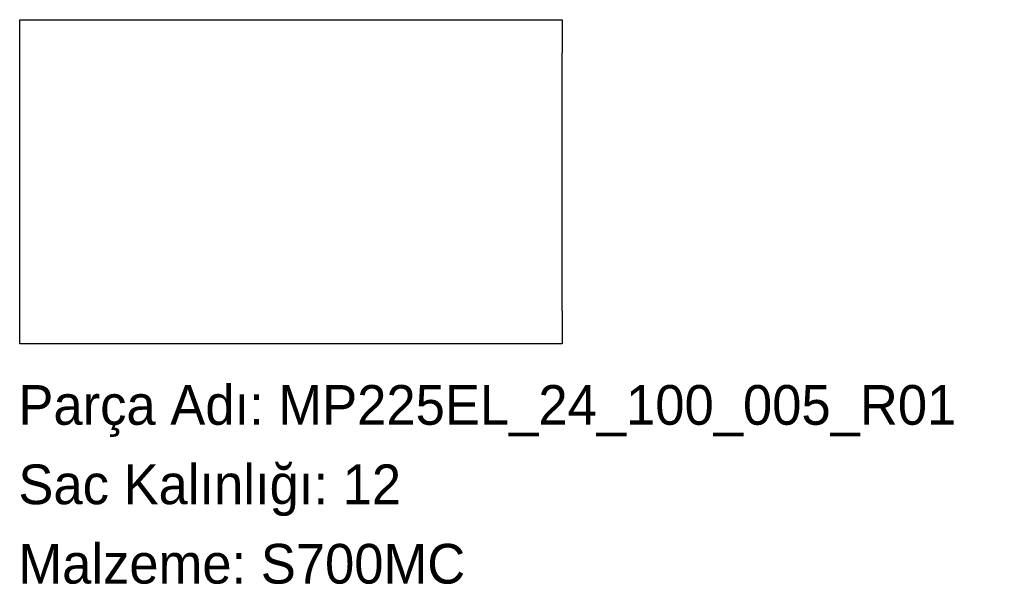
# Model space of a CAD drawing. Header units: millimetres. Extents: x 0 to 298, y -72 to 98.
import ezdxf

# ---------------------------------------------------------------- set-up
doc = ezdxf.new("R2010")
doc.units = ezdxf.units.MM
doc.linetypes.add('SLD-Katı', pattern=[0])
doc.linetypes.add('SLD-Sürekli', pattern=[0])
doc.layers.add('METIN', color=96, linetype='SLD-Katı')
doc.styles.add('SLDTEXTSTYLE0', font='ARIAL.TTF', dxfattribs={"width": 0.948, "bigfont": 'bigfont'})
doc.styles.add('SLDTEXTSTYLE1', font='ARIAL.TTF', dxfattribs={"width": 0.948})

msp = doc.modelspace()

# ---------------------------------------------------------------- linework, layer by layer
at = {"color": 7, "linetype": 'SLD-Sürekli', "lineweight": 25}
for p, q in [((0.4, 88.4), (0.4, 98.4)), ((0.4, 98.4), (164.4, 98.4)), ((164.4, 98.4), (164.4, 88.4)), ((0.4, 10.4), (0.4, 88.4)), ((164.4, 10.4), (164.4, 88.4)), ((0.4, 0.4), (0.4, 10.4)), ((164.4, 10.4), (164.4, 0.4)), ((164.4, 0.4), (0.4, 0.4))]:
    msp.add_line(p, q, dxfattribs=at)

# ---------------------------------------------------------------- texts
at = {"layer": 'METIN', "char_height": 12, "attachment_point": 1}
for s, insert, style in [('Parça Adı: MP225EL_24_100_005_R01', (0, -12.031187), 'SLDTEXTSTYLE0'), ('Sac Kalınlığı: 12', (0, -36.031187), 'SLDTEXTSTYLE0'), ('Malzeme: S700MC', (0, -60.031187), 'SLDTEXTSTYLE1')]:
    msp.add_mtext(s, dxfattribs=dict(at, insert=insert, style=style))

doc.saveas('drawing.dxf')
